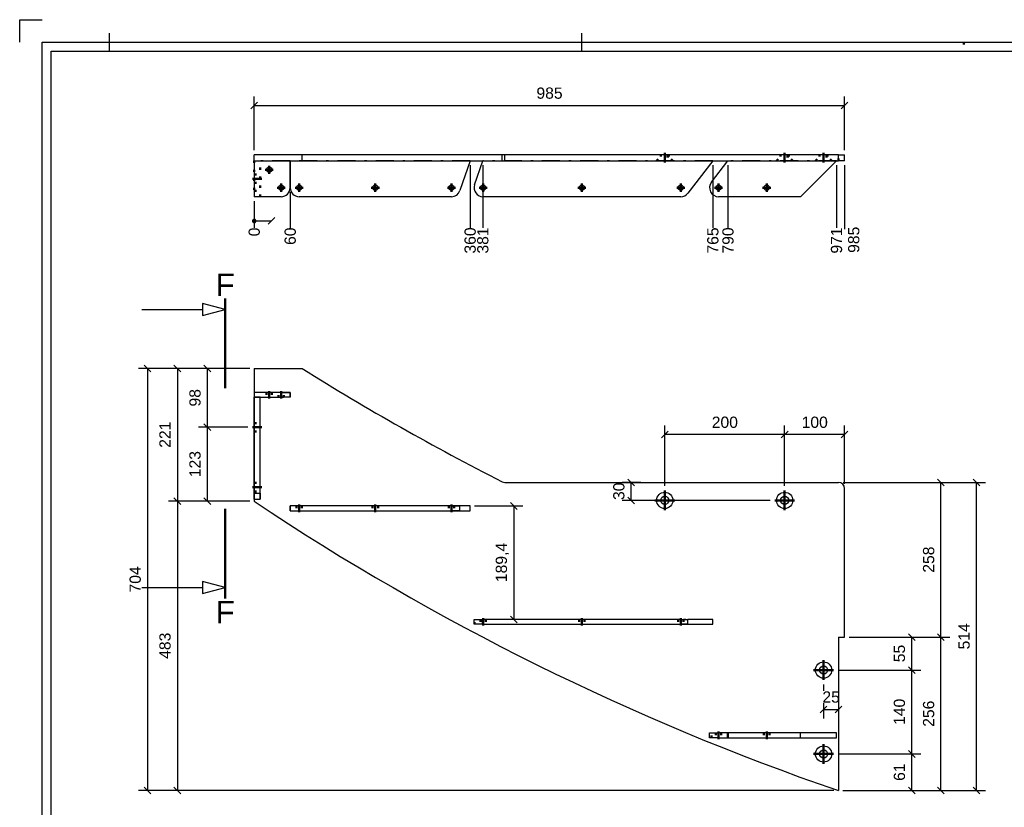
# Model space of a CAD drawing. Header units: millimetres. Extents: x 21 to 441, y -1157 to -860.
# Tile 2 of 4: x 21 to 240, y -1035 to -860. Entities that reach past the tile are written whole.
import ezdxf
from ezdxf.enums import TextEntityAlignment as Align

# ---------------------------------------------------------------- set-up
doc = ezdxf.new("R2010")
doc.units = ezdxf.units.MM
for name, pattern in [('DASHDOT', [8.5, 4, -2, 0.5, -2]), ('DOT', [2, 0.5, -1.5]), ('STRICHPUNKT2', [18.5, 10, -4, 0.5, -4]), ('STRICHPUNKT3', [35.5, 25, -5, 0.5, -5])]:
    doc.linetypes.add(name, pattern=pattern)
doc.layers.get('0').update_dxf_attribs({"linetype": 'CONTINUOUS'})
for name, color, linetype in [('DIM49', 4, 'CONTINUOUS'), ('LE_MIDDLE', 7, 'CONTINUOUS'), ('TXT_ALL', 7, 'CONTINUOUS'), ('TXT_DIM49', 2, 'CONTINUOUS')]:
    doc.layers.add(name, color=color, linetype=linetype)
doc.layers.add('LE_ALL', color=7, linetype='CONTINUOUS', lineweight=50)
doc.styles.add('ARIAL', font='arial.ttf')

# ---------------------------------------------------------------- blocks, each defined once
blk = doc.blocks.new('DINA3_00002', base_point=(433.89, -1149.99))
for p, q in [((40.89, -866.99), (40.89, -862.99)), ((145.89, -862.99), (145.89, -866.99)), ((27.89, -1149.99), (27.89, -866.99)), ((27.89, -866.99), (433.89, -866.99))]:
    blk.add_line(p, q)
for points in [[(20.89, -864.99), (20.89, -859.99), (25.89, -859.99)], [(25.89, -1151.99), (25.89, -864.99), (435.89, -864.99)]]:
    blk.add_lwpolyline(points)
at = {"layer": 'LE_ALL', "linetype": 'DOT'}
blk.add_line((230.89, -864.99), (230.89, -866.99), dxfattribs=at)
blk = doc.blocks.new('_ZBL0025_00001')
blk.add_blockref('DINA3_00002', (433.89, -1149.99))
blk = doc.blocks.new('_D1', base_point=(135.84, -877.58))
at = {"layer": 'DIM49', "color": 1}
for p, q in [((73.81, -878.33), (72.31, -879.83)), ((73.06, -889.04), (73.06, -877.08)), ((203.64, -879.83), (205.14, -878.33)), ((204.39, -889.04), (204.39, -877.08)), ((73.06, -879.08), (204.39, -879.08))]:
    blk.add_line(p, q, dxfattribs=at)
at = {"layer": 'TXT_DIM49', "style": 'ARIAL'}
blk.add_text('985', height=2.5, dxfattribs=at).set_placement((135.84, -877.58))
blk = doc.blocks.new('Plaatwerk D_ 10_00065', base_point=(203.03, -891.37))
for p, q in [((73.06, -891.37), (73.06, -890.04)), ((73.06, -891.37), (83.72, -891.37)), ((83.72, -891.37), (83.72, -890.04)), ((83.72, -891.37), (128.21, -891.37)), ((128.21, -891.37), (128.21, -890.04)), ((128.21, -891.37), (128.81, -891.37)), ((128.81, -891.37), (128.81, -890.04)), ((128.81, -891.37), (203.06, -891.37)), ((204.39, -891.37), (203.06, -891.37)), ((204.39, -891.37), (204.39, -890.04))]:
    blk.add_line(p, q)
for points in [[(128.21, -890.04), (83.72, -890.04), (73.06, -890.04)], [(203.06, -890.04), (128.81, -890.04), (128.21, -890.04)], [(203.06, -891.37), (203.06, -890.04), (204.39, -890.04)]]:
    blk.add_lwpolyline(points)
at = {"layer": 'LE_ALL', "color": 3, "linetype": 'DOT'}
for p, q in [((165.29, -890.46), (163.49, -890.46)), ((165.29, -890.46), (165.29, -890.04)), ((166.2, -891.37), (165.29, -890.46)), ((191.96, -890.46), (190.16, -890.46)), ((191.96, -890.46), (191.96, -890.04)), ((192.87, -891.37), (191.96, -890.46)), ((200.62, -890.46), (198.82, -890.46)), ((200.62, -890.46), (200.62, -890.04)), ((201.54, -891.37), (200.62, -890.46)), ((203.03, -891.37), (203.03, -890.04))]:
    blk.add_line(p, q, dxfattribs=at)
for points in [[(162.58, -891.37), (163.49, -890.46), (163.49, -890.04)], [(189.24, -891.37), (190.16, -890.46), (190.16, -890.04)], [(197.91, -891.37), (198.82, -890.46), (198.82, -890.04)]]:
    blk.add_lwpolyline(points, dxfattribs=at)
at = {"layer": 'LE_MIDDLE', "color": 2, "linetype": 'DASHDOT'}
for p, q in [((81.06, -891.37), (73.06, -891.37)), ((121.09, -891.37), (81.06, -891.37)), ((175.08, -891.37), (123.91, -891.37)), ((202.59, -891.37), (178.45, -891.37))]:
    blk.add_line(p, q, dxfattribs=at)
blk.add_blockref('_D1', (135.84, -877.58))
blk = doc.blocks.new('_00067', base_point=(199.72, -891.77))
at = {"layer": 'LE_ALL', "color": 1, "linetype": 'STRICHPUNKT2'}
for p, q in [((164.39, -891.77), (164.39, -889.64)), ((191.06, -891.77), (191.06, -889.64)), ((199.72, -891.77), (199.72, -889.64)), ((199.72, -891.77), (199.72, -889.64))]:
    blk.add_line(p, q, dxfattribs=at)
blk = doc.blocks.new('_00066')
blk.add_blockref('_00067', (199.72, -891.77))
blk = doc.blocks.new('Plaatwerk D_ 10_00064')
for name, p in [('Plaatwerk D_ 10_00065', (203.03, -891.37)), ('_00066', (0, 0))]:
    blk.add_blockref(name, p)
blk = doc.blocks.new('Plaatwerk D_ 8_00070', base_point=(187.66, -897.37))
for p, q in [((174.77, -896.15), (178.45, -891.37)), ((178.45, -891.37), (202.59, -891.37)), ((202.59, -891.37), (194.59, -899.37)), ((194.59, -899.37), (176.35, -899.37))]:
    blk.add_line(p, q)
for centre in [(176.35, -897.37), (187.06, -897.37)]:
    blk.add_circle(centre, 0.6)
blk.add_arc((176.35, -897.37), 2, 142.4, -90)
blk = doc.blocks.new('_00072', base_point=(176.35, -897.37))
at = {"layer": 'LE_ALL', "color": 1, "linetype": 'STRICHPUNKT2'}
for p, q in [((176.35, -897.37), (175.45, -897.37)), ((176.35, -897.37), (175.45, -897.37)), ((176.35, -897.37), (176.35, -896.47)), ((176.35, -897.37), (176.35, -896.47)), ((176.35, -897.37), (177.25, -897.37)), ((176.35, -897.37), (176.35, -898.27)), ((176.35, -897.37), (177.25, -897.37)), ((176.35, -897.37), (176.35, -898.27)), ((187.06, -897.37), (186.16, -897.37)), ((187.06, -897.37), (186.16, -897.37)), ((187.06, -897.37), (187.06, -896.47)), ((187.06, -897.37), (187.06, -896.47)), ((187.06, -897.37), (187.96, -897.37)), ((187.06, -897.37), (187.06, -898.27)), ((187.06, -897.37), (187.96, -897.37)), ((187.06, -897.37), (187.06, -898.27))]:
    blk.add_line(p, q, dxfattribs=at)
blk = doc.blocks.new('_00071')
blk.add_blockref('_00072', (176.35, -897.37))
blk = doc.blocks.new('Plaatwerk D_ 8_00069')
for name, p in [('Plaatwerk D_ 8_00070', (187.66, -897.37)), ('_00071', (0, 0))]:
    blk.add_blockref(name, p)
blk = doc.blocks.new('Plaatwerk D_ 8_00074', base_point=(146.56, -897.37))
for p, q in [((122.09, -896.73), (123.91, -891.37)), ((123.91, -891.37), (175.08, -891.37)), ((175.08, -891.37), (169.52, -898.59)), ((167.94, -899.37), (123.98, -899.37))]:
    blk.add_line(p, q)
for centre in [(123.98, -897.37), (145.96, -897.37), (167.94, -897.37)]:
    blk.add_circle(centre, 0.6)
for centre, start, end in [((123.98, -897.37), 161.2, -90), ((167.94, -897.37), -90, -37.6)]:
    blk.add_arc(centre, 2, start, end)
blk = doc.blocks.new('_00076', base_point=(167.94, -897.37))
at = {"layer": 'LE_ALL', "color": 1, "linetype": 'STRICHPUNKT2'}
for p, q in [((123.98, -897.37), (123.08, -897.37)), ((123.98, -897.37), (123.08, -897.37)), ((123.98, -897.37), (123.98, -896.47)), ((123.98, -897.37), (123.98, -896.47)), ((123.98, -897.37), (124.88, -897.37)), ((123.98, -897.37), (123.98, -898.27)), ((123.98, -897.37), (124.88, -897.37)), ((123.98, -897.37), (123.98, -898.27)), ((145.96, -897.37), (145.06, -897.37)), ((145.96, -897.37), (145.06, -897.37)), ((145.96, -897.37), (145.96, -896.47)), ((145.96, -897.37), (145.96, -896.47)), ((145.96, -897.37), (146.86, -897.37)), ((145.96, -897.37), (145.96, -898.27)), ((145.96, -897.37), (146.86, -897.37)), ((145.96, -897.37), (145.96, -898.27)), ((167.94, -897.37), (167.04, -897.37)), ((167.94, -897.37), (167.04, -897.37)), ((167.94, -897.37), (167.94, -896.47)), ((167.94, -897.37), (167.94, -896.47)), ((167.94, -897.37), (168.84, -897.37)), ((167.94, -897.37), (167.94, -898.27)), ((167.94, -897.37), (168.84, -897.37)), ((167.94, -897.37), (167.94, -898.27))]:
    blk.add_line(p, q, dxfattribs=at)
blk = doc.blocks.new('_00075')
blk.add_blockref('_00076', (167.94, -897.37))
blk = doc.blocks.new('Plaatwerk D_ 8_00073')
for name, p in [('Plaatwerk D_ 8_00074', (146.56, -897.37)), ('_00075', (0, 0))]:
    blk.add_blockref(name, p)
blk = doc.blocks.new('Plaatwerk D_ 8_00078', base_point=(100.6, -897.37))
for p, q in [((81.06, -891.37), (121.09, -891.37)), ((81.06, -897.37), (81.06, -891.37)), ((121.09, -891.37), (118.83, -898.02)), ((116.94, -899.37), (83.06, -899.37))]:
    blk.add_line(p, q)
for centre in [(83.06, -897.37), (100, -897.37), (116.94, -897.37)]:
    blk.add_circle(centre, 0.6)
for centre, start, end in [((83.06, -897.37), -180, -90), ((116.94, -897.37), -90, -18.8)]:
    blk.add_arc(centre, 2, start, end)
blk = doc.blocks.new('_00080', base_point=(116.94, -897.37))
at = {"layer": 'LE_ALL', "color": 1, "linetype": 'STRICHPUNKT2'}
for p, q in [((83.06, -897.37), (82.16, -897.37)), ((83.06, -897.37), (82.16, -897.37)), ((83.06, -897.37), (83.06, -896.47)), ((83.06, -897.37), (83.06, -896.47)), ((83.06, -897.37), (83.96, -897.37)), ((83.06, -897.37), (83.06, -898.27)), ((83.06, -897.37), (83.96, -897.37)), ((83.06, -897.37), (83.06, -898.27)), ((100, -897.37), (99.1, -897.37)), ((100, -897.37), (99.1, -897.37)), ((100, -897.37), (100, -896.47)), ((100, -897.37), (100, -896.47)), ((100, -897.37), (100.9, -897.37)), ((100, -897.37), (100, -898.27)), ((100, -897.37), (100.9, -897.37)), ((100, -897.37), (100, -898.27)), ((116.94, -897.37), (116.04, -897.37)), ((116.94, -897.37), (116.04, -897.37)), ((116.94, -897.37), (116.94, -896.47)), ((116.94, -897.37), (116.94, -896.47)), ((116.94, -897.37), (117.84, -897.37)), ((116.94, -897.37), (116.94, -898.27)), ((116.94, -897.37), (117.84, -897.37)), ((116.94, -897.37), (116.94, -898.27))]:
    blk.add_line(p, q, dxfattribs=at)
blk = doc.blocks.new('_00079')
blk.add_blockref('_00080', (116.94, -897.37))
blk = doc.blocks.new('Plaatwerk D_ 8_00077')
for name, p in [('Plaatwerk D_ 8_00078', (100.6, -897.37)), ('_00079', (0, 0))]:
    blk.add_blockref(name, p)
blk = doc.blocks.new('Plaatwerk D_ 8_00082', base_point=(76.39, -893.97))
for p, q in [((73.06, -891.37), (73.06, -899.37)), ((73.06, -891.37), (81.06, -891.37)), ((81.06, -891.37), (81.06, -897.37)), ((79.06, -899.37), (73.06, -899.37))]:
    blk.add_line(p, q)
for centre in [(76.39, -893.37), (79.06, -897.37)]:
    blk.add_circle(centre, 0.6)
blk.add_arc((79.06, -897.37), 2, -90, 0)
blk = doc.blocks.new('_00084', base_point=(79.06, -897.37))
at = {"layer": 'LE_ALL', "color": 1, "linetype": 'STRICHPUNKT2'}
for p, q in [((76.39, -893.37), (75.49, -893.37)), ((76.39, -893.37), (75.49, -893.37)), ((76.39, -893.37), (76.39, -892.47)), ((76.39, -893.37), (76.39, -892.47)), ((76.39, -893.37), (76.39, -894.27)), ((76.39, -893.37), (77.29, -893.37)), ((76.39, -893.37), (76.39, -894.27)), ((76.39, -893.37), (77.29, -893.37)), ((79.06, -897.37), (78.16, -897.37)), ((79.06, -897.37), (78.16, -897.37)), ((79.06, -897.37), (79.06, -896.47)), ((79.06, -897.37), (79.06, -896.47)), ((79.06, -897.37), (79.96, -897.37)), ((79.06, -897.37), (79.06, -898.27)), ((79.06, -897.37), (79.96, -897.37)), ((79.06, -897.37), (79.06, -898.27))]:
    blk.add_line(p, q, dxfattribs=at)
blk = doc.blocks.new('_00083')
blk.add_blockref('_00084', (79.06, -897.37))
blk = doc.blocks.new('Plaatwerk D_ 8_00081')
for name, p in [('Plaatwerk D_ 8_00082', (76.39, -893.97)), ('_00083', (0, 0))]:
    blk.add_blockref(name, p)
blk = doc.blocks.new('Trededragers_00068')
for name in ['Plaatwerk D_ 8_00081', 'Plaatwerk D_ 8_00077', 'Plaatwerk D_ 8_00073', 'Plaatwerk D_ 8_00069']:
    blk.add_blockref(name, (0, 0))
blk = doc.blocks.new('_D2', base_point=(82.31, -910.11))
at = {"layer": 'DIM49', "color": 1}
blk.add_line((81.06, -898.37), (81.06, -906.27), dxfattribs=at)
at = {"layer": 'TXT_DIM49', "style": 'ARIAL'}
blk.add_text('60', height=2.5, rotation=90.0002, dxfattribs=at).set_placement((82.31, -910.11))
blk = doc.blocks.new('_D3', base_point=(122.34, -912.03))
at = {"layer": 'DIM49', "color": 1}
blk.add_line((121.09, -892.37), (121.09, -906.27), dxfattribs=at)
at = {"layer": 'TXT_DIM49', "style": 'ARIAL'}
blk.add_text('360', height=2.5, rotation=90.0002, dxfattribs=at).set_placement((122.34, -912.03))
blk = doc.blocks.new('_D4', base_point=(125.16, -912.03))
at = {"layer": 'DIM49', "color": 1}
blk.add_line((123.91, -892.37), (123.91, -906.27), dxfattribs=at)
at = {"layer": 'TXT_DIM49', "style": 'ARIAL'}
blk.add_text('381', height=2.5, rotation=90.0002, dxfattribs=at).set_placement((125.16, -912.03))
blk = doc.blocks.new('_D5', base_point=(176.33, -912.03))
at = {"layer": 'DIM49', "color": 1}
blk.add_line((175.08, -892.37), (175.08, -906.27), dxfattribs=at)
at = {"layer": 'TXT_DIM49', "style": 'ARIAL'}
blk.add_text('765', height=2.5, rotation=90.0002, dxfattribs=at).set_placement((176.33, -912.03))
blk = doc.blocks.new('_D6', base_point=(179.7, -912.03))
at = {"layer": 'DIM49', "color": 1}
blk.add_line((178.45, -892.37), (178.45, -906.27), dxfattribs=at)
at = {"layer": 'TXT_DIM49', "style": 'ARIAL'}
blk.add_text('790', height=2.5, rotation=90.0002, dxfattribs=at).set_placement((179.7, -912.03))
blk = doc.blocks.new('_D7', base_point=(203.84, -912.03))
at = {"layer": 'DIM49', "color": 1}
blk.add_line((202.59, -892.37), (202.59, -906.27), dxfattribs=at)
at = {"layer": 'TXT_DIM49', "style": 'ARIAL'}
blk.add_text('971', height=2.5, rotation=90.0002, dxfattribs=at).set_placement((203.84, -912.03))
blk = doc.blocks.new('_D8', base_point=(207.67, -911.87))
at = {"layer": 'DIM49', "color": 1}
blk.add_line((204.39, -892.37), (204.39, -906.61), dxfattribs=at)
at = {"layer": 'TXT_DIM49', "style": 'ARIAL'}
blk.add_text('985', height=2.5, rotation=90.0002, dxfattribs=at).set_placement((207.67, -911.87))
blk = doc.blocks.new('_D9', base_point=(74.31, -908.19))
at = {"layer": 'DIM49', "color": 1}
for p, q in [((73.06, -900.37), (73.06, -906.27)), ((73.24, -904.45), (72.87, -904.45)), ((76.15, -905.52), (77.65, -904.02)), ((73.42, -904.85), (72.69, -904.85)), ((73.41, -904.65), (72.71, -904.65)), ((72.8, -905.05), (73.31, -905.05)), ((73.06, -904.77), (76.9, -904.77))]:
    blk.add_line(p, q, dxfattribs=at)
blk.add_lwpolyline([(72.69, -904.87), (72.73, -904.96), (72.79, -905.04), (72.87, -905.1), (72.96, -905.14), (73.06, -905.15), (73.15, -905.14), (73.24, -905.1), (73.32, -905.04), (73.38, -904.96), (73.42, -904.87), (73.43, -904.77), (73.42, -904.68), (73.38, -904.59), (73.32, -904.51), (73.24, -904.45), (73.15, -904.41), (73.06, -904.4), (72.96, -904.41), (72.87, -904.45), (72.79, -904.51), (72.73, -904.59), (72.69, -904.68), (72.68, -904.77)], close=True, dxfattribs=at)
at = {"layer": 'TXT_DIM49', "style": 'ARIAL'}
blk.add_text('0', height=2.5, rotation=90.0002, dxfattribs=at).set_placement((74.31, -908.19))
blk = doc.blocks.new('Plaatwerk D_ 10_00086', base_point=(73.06, -898.04))
at = {"layer": 'LE_ALL', "color": 3, "linetype": 'DOT'}
for p, q in [((73.06, -891.37), (73.06, -899.37)), ((74.39, -899.37), (74.39, -891.37)), ((73.06, -894.44), (74.39, -894.44)), ((73.06, -896.31), (74.39, -896.31)), ((73.06, -898.04), (74.39, -898.04))]:
    blk.add_line(p, q, dxfattribs=at)
for name, p in [('_D3', (122.34, -912.03)), ('_D4', (125.16, -912.03)), ('_D5', (176.33, -912.03)), ('_D6', (179.7, -912.03)), ('_D7', (203.84, -912.03)), ('_D8', (207.67, -911.87)), ('_D2', (82.31, -910.11)), ('_D9', (74.31, -908.19))]:
    blk.add_blockref(name, p)
blk = doc.blocks.new('_00088', base_point=(72.66, -895.37))
at = {"layer": 'LE_ALL', "color": 1, "linetype": 'STRICHPUNKT2'}
blk.add_line((72.66, -895.37), (74.79, -895.37), dxfattribs=at)
blk.add_line((72.66, -895.37), (74.79, -895.37), dxfattribs=at)
blk = doc.blocks.new('_00087')
blk.add_blockref('_00088', (72.66, -895.37))
blk = doc.blocks.new('Plaatwerk D_ 10_00085')
for name, p in [('Plaatwerk D_ 10_00086', (73.06, -898.04)), ('_00087', (0, 0))]:
    blk.add_blockref(name, p)
blk = doc.blocks.new('Trapboom_00063')
for name in ['Plaatwerk D_ 10_00064', 'Plaatwerk D_ 10_00085', 'Trededragers_00068']:
    blk.add_blockref(name, (0, 0))
blk = doc.blocks.new('BNR 14_00062')
blk.add_blockref('Trapboom_00063', (0, 0))
blk = doc.blocks.new('Breda_00061')
blk.add_blockref('BNR 14_00062', (0, 0))
blk = doc.blocks.new('_A3D0038_00060')
blk.add_blockref('Breda_00061', (0, 0))
blk = doc.blocks.new('_ANS0038_00059')
blk.add_blockref('_A3D0038_00060', (0, 0))
blk = doc.blocks.new('_D10', base_point=(61.13, -946.05))
at = {"layer": 'DIM49', "color": 1}
for p, q in [((63.38, -938.35), (61.88, -936.85)), ((72.06, -937.6), (60.63, -937.6)), ((62.63, -937.6), (62.63, -950.66)), ((61.88, -949.91), (63.38, -951.41)), ((71.66, -950.66), (60.63, -950.66))]:
    blk.add_line(p, q, dxfattribs=at)
at = {"layer": 'TXT_DIM49', "style": 'ARIAL'}
blk.add_text('98', height=2.5, rotation=90.0002, dxfattribs=at).set_placement((61.13, -946.05))
blk = doc.blocks.new('_D11', base_point=(61.13, -961.78))
at = {"layer": 'DIM49', "color": 1}
for p, q in [((63.38, -951.41), (61.88, -949.91)), ((71.66, -950.66), (60.63, -950.66)), ((62.63, -950.66), (62.63, -967.13)), ((72.06, -967.13), (60.63, -967.13)), ((61.88, -966.38), (63.38, -967.88))]:
    blk.add_line(p, q, dxfattribs=at)
at = {"layer": 'TXT_DIM49', "style": 'ARIAL'}
blk.add_text('123', height=2.5, rotation=90.0002, dxfattribs=at).set_placement((61.13, -961.78))
blk = doc.blocks.new('_D12', base_point=(54.46, -955.24))
at = {"layer": 'DIM49', "color": 1}
for p, q in [((56.71, -938.35), (55.21, -936.85)), ((72.06, -937.6), (53.96, -937.6)), ((55.96, -937.6), (55.96, -967.13)), ((72.06, -967.13), (53.96, -967.13)), ((55.21, -966.38), (56.71, -967.88))]:
    blk.add_line(p, q, dxfattribs=at)
at = {"layer": 'TXT_DIM49', "style": 'ARIAL'}
blk.add_text('221', height=2.5, rotation=90.0002, dxfattribs=at).set_placement((54.46, -955.24))
blk = doc.blocks.new('_D13', base_point=(54.46, -1002.19))
at = {"layer": 'DIM49', "color": 1}
for p, q in [((72.06, -967.13), (53.96, -967.13)), ((56.71, -967.88), (55.21, -966.38)), ((55.96, -967.13), (55.96, -1031.49)), ((202.03, -1031.49), (53.96, -1031.49)), ((55.21, -1030.74), (56.71, -1032.24))]:
    blk.add_line(p, q, dxfattribs=at)
at = {"layer": 'TXT_DIM49', "style": 'ARIAL'}
blk.add_text('483', height=2.5, rotation=90.0002, dxfattribs=at).set_placement((54.46, -1002.19))
blk = doc.blocks.new('_D14', base_point=(217.83, -1029.34))
at = {"layer": 'DIM49', "color": 1}
for p, q in [((220.08, -1024.1), (218.58, -1022.6)), ((202.94, -1023.35), (221.33, -1023.35)), ((219.33, -1031.49), (219.33, -1023.35)), ((204.03, -1031.49), (221.33, -1031.49)), ((218.58, -1030.74), (220.08, -1032.24))]:
    blk.add_line(p, q, dxfattribs=at)
at = {"layer": 'TXT_DIM49', "style": 'ARIAL'}
blk.add_text('61', height=2.5, rotation=90.0002, dxfattribs=at).set_placement((217.83, -1029.34))
blk = doc.blocks.new('_D15', base_point=(217.83, -1016.89))
at = {"layer": 'DIM49', "color": 1}
for p, q in [((202.94, -1004.68), (221.33, -1004.68)), ((220.08, -1005.43), (218.58, -1003.93)), ((219.33, -1023.35), (219.33, -1004.68)), ((218.58, -1022.6), (220.08, -1024.1)), ((202.94, -1023.35), (221.33, -1023.35))]:
    blk.add_line(p, q, dxfattribs=at)
at = {"layer": 'TXT_DIM49', "style": 'ARIAL'}
blk.add_text('140', height=2.5, rotation=90.0002, dxfattribs=at).set_placement((217.83, -1016.89))
blk = doc.blocks.new('_D16', base_point=(217.83, -1002.94))
at = {"layer": 'DIM49', "color": 1}
for p, q in [((220.08, -998.11), (218.58, -996.61)), ((205.39, -997.36), (221.33, -997.36)), ((219.33, -1004.68), (219.33, -997.36)), ((202.94, -1004.68), (221.33, -1004.68)), ((218.58, -1003.93), (220.08, -1005.43))]:
    blk.add_line(p, q, dxfattribs=at)
at = {"layer": 'TXT_DIM49', "style": 'ARIAL'}
blk.add_text('55', height=2.5, rotation=90.0002, dxfattribs=at).set_placement((217.83, -1002.94))
blk = doc.blocks.new('_D17', base_point=(224.33, -1017.31))
at = {"layer": 'DIM49', "color": 1}
for p, q in [((226.58, -998.11), (225.08, -996.61)), ((205.39, -997.36), (227.83, -997.36)), ((225.83, -1031.49), (225.83, -997.36)), ((204.03, -1031.49), (227.83, -1031.49)), ((225.08, -1030.74), (226.58, -1032.24))]:
    blk.add_line(p, q, dxfattribs=at)
at = {"layer": 'TXT_DIM49', "style": 'ARIAL'}
blk.add_text('256', height=2.5, rotation=90.0002, dxfattribs=at).set_placement((224.33, -1017.31))
blk = doc.blocks.new('_D18', base_point=(224.33, -983.03))
at = {"layer": 'DIM49', "color": 1}
for p, q in [((204.06, -962.93), (227.83, -962.93)), ((226.58, -963.68), (225.08, -962.18)), ((225.83, -997.36), (225.83, -962.93)), ((225.08, -996.61), (226.58, -998.11)), ((205.39, -997.36), (227.83, -997.36))]:
    blk.add_line(p, q, dxfattribs=at)
at = {"layer": 'TXT_DIM49', "style": 'ARIAL'}
blk.add_text('258', height=2.5, rotation=90.0002, dxfattribs=at).set_placement((224.33, -983.03))
blk = doc.blocks.new('_D19', base_point=(232.22, -1000.09))
at = {"layer": 'DIM49', "color": 1}
for p, q in [((204.06, -962.93), (235.72, -962.93)), ((234.47, -963.68), (232.97, -962.18)), ((233.72, -1031.49), (233.72, -962.93)), ((204.03, -1031.49), (235.72, -1031.49)), ((232.97, -1030.74), (234.47, -1032.24))]:
    blk.add_line(p, q, dxfattribs=at)
at = {"layer": 'TXT_DIM49', "style": 'ARIAL'}
blk.add_text('514', height=2.5, rotation=90.0002, dxfattribs=at).set_placement((232.22, -1000.09))
blk = doc.blocks.new('_D20', base_point=(194.84, -950.8))
at = {"layer": 'DIM49', "color": 1}
for p, q in [((191.06, -963.72), (191.06, -950.3)), ((204.39, -963.26), (204.39, -950.3)), ((191.81, -951.55), (190.31, -953.05)), ((204.39, -952.3), (191.06, -952.3)), ((203.64, -953.05), (205.14, -951.55))]:
    blk.add_line(p, q, dxfattribs=at)
at = {"layer": 'TXT_DIM49', "style": 'ARIAL'}
blk.add_text('100', height=2.5, dxfattribs=at).set_placement((194.84, -950.8))
blk = doc.blocks.new('_D21', base_point=(174.84, -950.8))
at = {"layer": 'DIM49', "color": 1}
for p, q in [((164.39, -963.72), (164.39, -950.3)), ((191.06, -963.72), (191.06, -950.3)), ((165.14, -951.55), (163.64, -953.05)), ((191.06, -952.3), (164.39, -952.3)), ((190.31, -953.05), (191.81, -951.55))]:
    blk.add_line(p, q, dxfattribs=at)
at = {"layer": 'TXT_DIM49', "style": 'ARIAL'}
blk.add_text('200', height=2.5, dxfattribs=at).set_placement((174.84, -950.8))
blk = doc.blocks.new('_D22', base_point=(155.42, -966.85))
at = {"layer": 'DIM49', "color": 1}
for p, q in [((159.06, -962.93), (154.92, -962.93)), ((157.67, -963.68), (156.17, -962.18)), ((156.92, -966.93), (156.92, -962.93)), ((187.84, -966.93), (154.92, -966.93)), ((156.17, -966.18), (157.67, -967.68))]:
    blk.add_line(p, q, dxfattribs=at)
at = {"layer": 'TXT_DIM49', "style": 'ARIAL'}
blk.add_text('30', height=2.5, rotation=90.0002, dxfattribs=at).set_placement((155.42, -966.85))
blk = doc.blocks.new('_D23', base_point=(199.46, -1011.93))
at = {"layer": 'DIM49', "color": 1}
for p, q in [((199.72, -1007.89), (199.72, -1009.33)), ((200.47, -1012.68), (198.97, -1014.18)), ((199.72, -1012.03), (199.72, -1015.43)), ((199.72, -1013.43), (203.03, -1013.43)), ((202.28, -1014.18), (203.78, -1012.68)), ((203.03, -1012.07), (203.03, -1015.43))]:
    blk.add_line(p, q, dxfattribs=at)
at = {"layer": 'TXT_DIM49', "style": 'ARIAL'}
blk.add_text('25', height=2.5, dxfattribs=at).set_placement((199.46, -1011.93))
blk = doc.blocks.new('_D24', base_point=(47.83, -987.43))
at = {"layer": 'DIM49', "color": 1}
for p, q in [((50.08, -938.35), (48.58, -936.85)), ((72.06, -937.6), (47.33, -937.6)), ((49.33, -937.6), (49.33, -1031.49)), ((202.03, -1031.49), (47.33, -1031.49)), ((48.58, -1030.74), (50.08, -1032.24))]:
    blk.add_line(p, q, dxfattribs=at)
at = {"layer": 'TXT_DIM49', "style": 'ARIAL'}
blk.add_text('704', height=2.5, rotation=90.0002, dxfattribs=at).set_placement((47.83, -987.43))
blk = doc.blocks.new('Plaatwerk D_ 10_00095', base_point=(191.96, -966.93))
for p, q in [((73.06, -937.6), (73.06, -967.13)), ((128.81, -962.93), (203.06, -962.93)), ((204.39, -997.36), (204.39, -964.26)), ((203.03, -997.36), (204.39, -997.36)), ((203.03, -997.36), (203.03, -1031.49))]:
    blk.add_line(p, q)
blk.add_lwpolyline([(73.06, -937.6), (83.72, -937.6, 0.021795), (128.21, -962.78, 0.118456), (128.81, -962.93)], format="xyb")
for centre, radius in [((164.39, -966.93), 1.81), ((191.06, -966.93), 1.81), ((164.39, -966.93), 0.9), ((191.06, -966.93), 0.9), ((199.72, -1004.68), 1.81), ((199.72, -1004.68), 0.9), ((199.72, -1023.35), 1.81), ((199.72, -1023.35), 0.9)]:
    blk.add_circle(centre, radius)
for centre, radius, start, end in [((203.06, -964.26), 1.33, 0, 90), ((386.11, -498.39), 563.67, -123.7374, -108.9536)]:
    blk.add_arc(centre, radius, start, end)
at = {"layer": 'LE_ALL', "color": 3, "linetype": 'DOT'}
for points in [[(123.91, -993.43), (123.91, -994.5)], [(178.45, -1018.68), (178.45, -1019.75)]]:
    blk.add_lwpolyline(points, dxfattribs=at)
at = {"layer": 'LE_MIDDLE', "color": 2, "linetype": 'DASHDOT'}
for p, q in [((123.91, -994.5), (175.08, -994.5)), ((178.45, -1019.75), (202.59, -1019.75))]:
    blk.add_line(p, q, dxfattribs=at)
for points in [[(73.06, -944), (81.06, -944), (81.06, -942.93), (73.06, -942.93)], [(73.06, -966.66), (74.39, -966.66), (74.39, -944), (73.06, -944)], [(175.08, -994.5), (175.08, -993.43), (123.91, -993.43)], [(202.59, -1019.75), (202.59, -1018.68), (178.45, -1018.68)]]:
    blk.add_lwpolyline(points, dxfattribs=at)
blk.add_lwpolyline([(121.09, -969.25), (121.09, -968.18), (81.06, -968.18), (81.06, -969.25)], close=True, dxfattribs=at)
for name, p in [('_D24', (47.83, -987.43)), ('_D12', (54.46, -955.24)), ('_D10', (61.13, -946.05)), ('_D21', (174.84, -950.8)), ('_D20', (194.84, -950.8)), ('_D11', (61.13, -961.78)), ('_D22', (155.42, -966.85)), ('_D19', (232.22, -1000.09)), ('_D18', (224.33, -983.03)), ('_D13', (54.46, -1002.19)), ('_D16', (217.83, -1002.94)), ('_D17', (224.33, -1017.31)), ('_D15', (217.83, -1016.89)), ('_D23', (199.46, -1011.93)), ('_D14', (217.83, -1029.34))]:
    blk.add_blockref(name, p)
blk = doc.blocks.new('_00097', base_point=(199.72, -1023.35))
at = {"layer": 'LE_ALL', "color": 1, "linetype": 'STRICHPUNKT2'}
for p, q in [((164.39, -966.93), (164.39, -964.72)), ((164.39, -966.93), (164.39, -965.63)), ((191.06, -966.93), (191.06, -964.72)), ((191.06, -966.93), (191.06, -965.63)), ((164.39, -966.93), (162.18, -966.93)), ((164.39, -966.93), (163.09, -966.93)), ((164.39, -966.93), (166.6, -966.93)), ((164.39, -966.93), (164.39, -969.14)), ((164.39, -966.93), (165.69, -966.93)), ((164.39, -966.93), (164.39, -968.23)), ((191.06, -966.93), (188.84, -966.93)), ((191.06, -966.93), (189.76, -966.93)), ((191.06, -966.93), (193.27, -966.93)), ((191.06, -966.93), (191.06, -969.14)), ((191.06, -966.93), (192.36, -966.93)), ((191.06, -966.93), (191.06, -968.23)), ((199.72, -1004.68), (199.72, -1002.47)), ((199.72, -1004.68), (197.51, -1004.68)), ((199.72, -1004.68), (198.42, -1004.68)), ((199.72, -1004.68), (199.72, -1003.38)), ((199.72, -1004.68), (199.72, -1006.89)), ((199.72, -1004.68), (201.94, -1004.68)), ((199.72, -1004.68), (199.72, -1005.98)), ((199.72, -1004.68), (201.02, -1004.68)), ((199.72, -1023.35), (199.72, -1021.13)), ((199.72, -1023.35), (199.72, -1022.05)), ((199.72, -1023.35), (197.51, -1023.35)), ((199.72, -1023.35), (198.42, -1023.35)), ((199.72, -1023.35), (199.72, -1025.56)), ((199.72, -1023.35), (201.94, -1023.35)), ((199.72, -1023.35), (199.72, -1024.65)), ((199.72, -1023.35), (201.02, -1023.35))]:
    blk.add_line(p, q, dxfattribs=at)
blk = doc.blocks.new('_00096')
blk.add_blockref('_00097', (199.72, -1023.35))
blk = doc.blocks.new('Plaatwerk D_ 10_00094')
for name, p in [('Plaatwerk D_ 10_00095', (191.96, -966.93)), ('_00096', (0, 0))]:
    blk.add_blockref(name, p)
blk = doc.blocks.new('Plaatwerk D_ 8_00100', base_point=(174.77, -1019.75))
for p, q in [((174.35, -1018.68), (176.35, -1018.68)), ((174.35, -1019.75), (174.35, -1018.68)), ((176.35, -1019.75), (174.35, -1019.75)), ((176.35, -1019.75), (176.35, -1018.68)), ((194.59, -1018.68), (176.35, -1018.68)), ((176.35, -1019.75), (194.59, -1019.75)), ((194.59, -1019.75), (194.59, -1018.68)), ((202.59, -1018.68), (194.59, -1018.68)), ((194.59, -1019.75), (202.59, -1019.75)), ((202.59, -1019.75), (202.59, -1018.68))]:
    blk.add_line(p, q)
at = {"layer": 'LE_ALL', "color": 3, "linetype": 'DOT'}
for p, q in [((174.77, -1019.75), (174.77, -1018.68)), ((175.75, -1018.68), (175.75, -1019.75)), ((176.95, -1018.68), (176.95, -1019.75)), ((178.45, -1019.75), (178.45, -1018.68)), ((186.46, -1018.68), (186.46, -1019.75)), ((187.66, -1018.68), (187.66, -1019.75))]:
    blk.add_line(p, q, dxfattribs=at)
blk = doc.blocks.new('_00102', base_point=(176.35, -1018.38))
at = {"layer": 'LE_ALL', "color": 1, "linetype": 'STRICHPUNKT2'}
for p, q in [((176.35, -1018.38), (176.35, -1020.05)), ((187.06, -1018.38), (187.06, -1020.05))]:
    blk.add_line(p, q, dxfattribs=at)
blk = doc.blocks.new('_00101')
blk.add_blockref('_00102', (176.35, -1018.38))
blk = doc.blocks.new('Plaatwerk D_ 8_00099')
for name, p in [('_00101', (0, 0)), ('Plaatwerk D_ 8_00100', (174.77, -1019.75))]:
    blk.add_blockref(name, p)
blk = doc.blocks.new('Plaatwerk D_ 8_00104', base_point=(122.09, -994.5))
for p, q in [((121.98, -993.43), (123.98, -993.43)), ((121.98, -994.5), (121.98, -993.43)), ((123.98, -994.5), (123.98, -993.43)), ((167.94, -993.43), (123.98, -993.43)), ((169.52, -994.5), (169.52, -993.43)), ((123.98, -994.5), (121.98, -994.5)), ((123.98, -994.5), (167.94, -994.5)), ((169.52, -994.5), (167.94, -994.5))]:
    blk.add_line(p, q)
for points in [[(167.94, -994.5), (167.94, -993.43), (169.52, -993.43)], [(169.52, -994.5), (175.08, -994.5), (175.08, -993.43), (169.52, -993.43)]]:
    blk.add_lwpolyline(points)
at = {"layer": 'LE_ALL', "color": 3, "linetype": 'DOT'}
for p, q in [((122.09, -994.5), (122.09, -993.43)), ((123.38, -993.43), (123.38, -994.5)), ((123.91, -994.5), (123.91, -993.43)), ((124.58, -993.43), (124.58, -994.5)), ((145.36, -993.43), (145.36, -994.5)), ((146.56, -993.43), (146.56, -994.5)), ((167.34, -993.43), (167.34, -994.5)), ((168.54, -993.43), (168.54, -994.5))]:
    blk.add_line(p, q, dxfattribs=at)
blk = doc.blocks.new('_00106', base_point=(167.94, -993.13))
at = {"layer": 'LE_ALL', "color": 1, "linetype": 'STRICHPUNKT2'}
for p, q in [((123.98, -993.13), (123.98, -994.8)), ((145.96, -993.13), (145.96, -994.8)), ((167.94, -993.13), (167.94, -994.8))]:
    blk.add_line(p, q, dxfattribs=at)
blk = doc.blocks.new('_00105')
blk.add_blockref('_00106', (167.94, -993.13))
blk = doc.blocks.new('Plaatwerk D_ 8_00103')
for name, p in [('Plaatwerk D_ 8_00104', (122.09, -994.5)), ('_00105', (0, 0))]:
    blk.add_blockref(name, p)
blk = doc.blocks.new('_D25', base_point=(129.29, -985.12))
at = {"layer": 'DIM49', "color": 1}
for p, q in [((131.54, -968.93), (130.04, -967.43)), ((122.09, -968.18), (132.79, -968.18)), ((130.79, -968.18), (130.79, -993.43)), ((130.04, -992.68), (131.54, -994.18))]:
    blk.add_line(p, q, dxfattribs=at)
at = {"layer": 'TXT_DIM49', "style": 'ARIAL'}
blk.add_text('189,4', height=2.5, rotation=90.0002, dxfattribs=at).set_placement((129.29, -985.12))
blk = doc.blocks.new('Plaatwerk D_ 8_00108', base_point=(116.34, -968.18))
for p, q in [((81.06, -969.25), (81.06, -968.18)), ((81.06, -969.25), (83.06, -969.25)), ((83.06, -969.25), (83.06, -968.18)), ((83.06, -969.25), (116.94, -969.25)), ((118.83, -969.25), (116.94, -969.25)), ((118.83, -969.25), (118.83, -968.18))]:
    blk.add_line(p, q)
for points in [[(116.94, -968.18), (83.06, -968.18), (81.06, -968.18)], [(116.94, -969.25), (116.94, -968.18), (118.83, -968.18)], [(118.83, -969.25), (121.09, -969.25), (121.09, -968.18), (118.83, -968.18)]]:
    blk.add_lwpolyline(points)
at = {"layer": 'LE_ALL', "color": 3, "linetype": 'DOT'}
for p, q in [((82.46, -968.18), (82.46, -969.25)), ((83.66, -968.18), (83.66, -969.25)), ((99.4, -968.18), (99.4, -969.25)), ((100.6, -968.18), (100.6, -969.25)), ((116.34, -968.18), (116.34, -969.25)), ((117.54, -968.18), (117.54, -969.25))]:
    blk.add_line(p, q, dxfattribs=at)
blk.add_blockref('_D25', (129.29, -985.12))
blk = doc.blocks.new('_00110', base_point=(116.94, -967.88))
at = {"layer": 'LE_ALL', "color": 1, "linetype": 'STRICHPUNKT2'}
for p, q in [((83.06, -967.88), (83.06, -969.55)), ((100, -967.88), (100, -969.55)), ((116.94, -967.88), (116.94, -969.55))]:
    blk.add_line(p, q, dxfattribs=at)
blk = doc.blocks.new('_00109')
blk.add_blockref('_00110', (116.94, -967.88))
blk = doc.blocks.new('Plaatwerk D_ 8_00107')
for name, p in [('Plaatwerk D_ 8_00108', (116.34, -968.18)), ('_00109', (0, 0))]:
    blk.add_blockref(name, p)
blk = doc.blocks.new('Plaatwerk D_ 8_00112', base_point=(79.66, -944))
for q in [(79.06, -944), (81.06, -942.93)]:
    blk.add_line((79.06, -942.93), q)
for points in [[(79.06, -942.93), (73.06, -942.93), (73.06, -944), (79.06, -944)], [(81.06, -942.93), (81.06, -944), (79.06, -944)]]:
    blk.add_lwpolyline(points)
at = {"layer": 'LE_ALL', "color": 3, "linetype": 'DOT'}
for p, q in [((75.79, -942.93), (75.79, -944)), ((76.99, -942.93), (76.99, -944)), ((78.46, -944), (78.46, -942.93)), ((79.66, -944), (79.66, -942.93))]:
    blk.add_line(p, q, dxfattribs=at)
blk = doc.blocks.new('_00114', base_point=(79.06, -944.3))
at = {"layer": 'LE_ALL', "color": 1, "linetype": 'STRICHPUNKT2'}
for p, q in [((76.39, -942.63), (76.39, -944.3)), ((79.06, -944.3), (79.06, -942.63))]:
    blk.add_line(p, q, dxfattribs=at)
blk = doc.blocks.new('_00113')
blk.add_blockref('_00114', (79.06, -944.3))
blk = doc.blocks.new('Plaatwerk D_ 8_00111')
for name, p in [('Plaatwerk D_ 8_00112', (79.66, -944)), ('_00113', (0, 0))]:
    blk.add_blockref(name, p)
blk = doc.blocks.new('Trededragers_00098')
for name in ['Plaatwerk D_ 8_00111', 'Plaatwerk D_ 8_00107', 'Plaatwerk D_ 8_00103', 'Plaatwerk D_ 8_00099']:
    blk.add_blockref(name, (0, 0))
blk = doc.blocks.new('Plaatwerk D_ 10_00116', base_point=(73.06, -964.93))
for p, q in [((73.06, -944), (74.39, -944)), ((73.06, -965.33), (73.06, -944)), ((74.39, -965.33), (74.39, -944)), ((73.06, -966.66), (73.06, -965.33)), ((73.06, -966.66), (74.39, -966.66))]:
    blk.add_line(p, q)
blk.add_lwpolyline([(73.06, -965.33), (74.39, -965.33), (74.39, -966.66)])
at = {"layer": 'LE_ALL', "color": 3, "linetype": 'DOT'}
for p, q in [((73.06, -949.73), (74.39, -949.73)), ((73.06, -951.6), (74.39, -951.6)), ((73.06, -963.06), (74.39, -963.06)), ((73.06, -964.93), (74.39, -964.93))]:
    blk.add_line(p, q, dxfattribs=at)
blk = doc.blocks.new('_00118', base_point=(72.66, -964))
at = {"layer": 'LE_ALL', "color": 1, "linetype": 'STRICHPUNKT2'}
for p, q in [((72.66, -950.66), (74.79, -950.66)), ((72.66, -964), (74.79, -964))]:
    blk.add_line(p, q, dxfattribs=at)
blk = doc.blocks.new('_00117')
blk.add_blockref('_00118', (72.66, -964))
blk = doc.blocks.new('Plaatwerk D_ 10_00115')
for name, p in [('Plaatwerk D_ 10_00116', (73.06, -964.93)), ('_00117', (0, 0))]:
    blk.add_blockref(name, p)
blk = doc.blocks.new('Trapboom_00093')
for name in ['Plaatwerk D_ 10_00094', 'Plaatwerk D_ 10_00115', 'Trededragers_00098']:
    blk.add_blockref(name, (0, 0))
blk = doc.blocks.new('BNR 14_00092')
blk.add_blockref('Trapboom_00093', (0, 0))
blk = doc.blocks.new('Breda_00091')
blk.add_blockref('BNR 14_00092', (0, 0))
blk = doc.blocks.new('AKPFEIL_00123', base_point=(66.58, -986.29))
blk.add_line((48.08, -986.29), (61.58, -986.29))
blk.add_lwpolyline([(66.58, -986.29), (61.58, -984.95), (61.58, -987.63)], close=True)
blk = doc.blocks.new('3DFIGCON_00122')
blk.add_blockref('AKPFEIL_00123', (66.58, -986.29))
blk = doc.blocks.new('AKPFEIL_00125', base_point=(66.58, -924.49))
blk.add_line((48.08, -924.49), (61.58, -924.49))
blk.add_lwpolyline([(66.58, -924.49), (61.58, -923.15), (61.58, -925.83)], close=True)
blk = doc.blocks.new('3DFIGCON_00124')
blk.add_blockref('AKPFEIL_00125', (66.58, -924.49))
blk = doc.blocks.new('TFIELD_00128', base_point=(64.47, -991.79))
at = {"layer": 'TXT_ALL', "color": 1, "style": 'ARIAL'}
blk.add_text('F', height=5, dxfattribs=at).set_placement((64.47, -991.79), align=Align.MIDDLE_LEFT)
blk = doc.blocks.new('FLEX_00127', base_point=(66.58, -991.79))
blk.add_blockref('TFIELD_00128', (64.47, -991.79))
blk = doc.blocks.new('3DFIGCON_00126')
blk.add_blockref('FLEX_00127', (66.58, -991.79))
blk = doc.blocks.new('TFIELD_00131', base_point=(64.47, -918.99))
at = {"layer": 'TXT_ALL', "color": 1, "style": 'ARIAL'}
blk.add_text('F', height=5, dxfattribs=at).set_placement((64.47, -918.99), align=Align.MIDDLE_LEFT)
blk = doc.blocks.new('FLEX_00130', base_point=(66.58, -918.99))
blk.add_blockref('TFIELD_00131', (64.47, -918.99))
blk = doc.blocks.new('3DFIGCON_00129')
blk.add_blockref('FLEX_00130', (66.58, -918.99))
blk = doc.blocks.new('_00121', base_point=(66.58, -988.79))
at = {"layer": 'LE_ALL', "color": 4, "linetype": 'STRICHPUNKT3'}
for p, q in [((66.58, -921.99), (66.58, -941.99)), ((66.58, -988.79), (66.58, -968.79))]:
    blk.add_line(p, q, dxfattribs=at)
for name in ['3DFIGCON_00129', '3DFIGCON_00124', '3DFIGCON_00122', '3DFIGCON_00126']:
    blk.add_blockref(name, (0, 0))
blk = doc.blocks.new('_00120')
blk.add_blockref('_00121', (66.58, -988.79))
blk = doc.blocks.new('_00119')
blk.add_blockref('_00120', (0, 0))
blk = doc.blocks.new('_A3D0039_00090')
for name in ['_00119', 'Breda_00091']:
    blk.add_blockref(name, (0, 0))
blk = doc.blocks.new('_ANS0039_00089')
blk.add_blockref('_A3D0039_00090', (0, 0))

msp = doc.modelspace()

# ---------------------------------------------------------------- block references
for name in ['_ZBL0025_00001', '_ANS0038_00059', '_ANS0039_00089']:
    msp.add_blockref(name, (0, 0))

doc.saveas('drawing.dxf')
